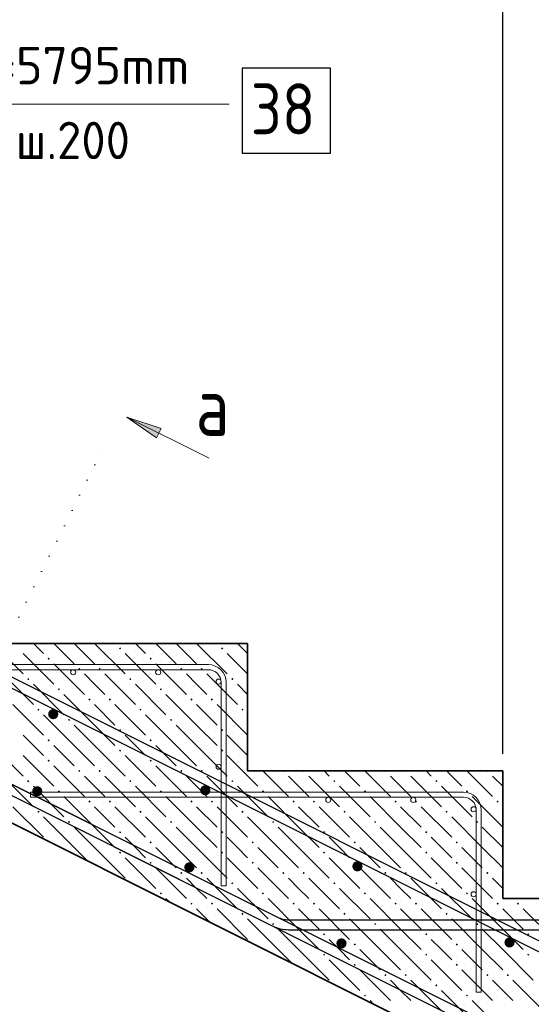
# Model space of a CAD drawing. Header units: millimetres. Extents: x 0 to 21000, y -5 to 14855.
# Tile 18 of 24: x 12498 to 14002, y 8643 to 11536. Entities that reach past the tile are written whole.
import ezdxf

# ---------------------------------------------------------------- set-up
doc = ezdxf.new("R2010")
doc.units = ezdxf.units.MM
doc.linetypes.add('______9', pattern=[50, 0, -50])
doc.layers.add('ЖБ Лестница', color=7, linetype='Continuous', lineweight=25, true_color=0xe0e0ff)
for name, color, linetype, lineweight in [('Обрамление П-обр. равн.', 7, 'Continuous', 25), ('Обрамление проемов стержнями', 7, 'Continuous', 25), ('Общий01', 7, 'Continuous', 13), ('Позиционная метка линия выноска', 7, 'Continuous', 13), ('Размерная линия_ общее', 7, 'Continuous', 13), ('Фоновоя арматура Х1', 7, 'Continuous', 25)]:
    doc.layers.add(name, color=color, linetype=linetype, lineweight=lineweight)
doc.styles.add('ISOCPEUR', font='txt')

msp = doc.modelspace()

# ---------------------------------------------------------------- hatches: boundary and pattern name
at = {"layer": 'ЖБ Лестница', "linetype": 'Continuous', "lineweight": 18, "transparency": 33554687}
for points in [[(12789.7, 9688.4), (12792.9, 9691.7), (12796.2, 9688.4), (12792.9, 9685.2)], [(13089.7, 9688.4), (13092.9, 9691.7), (13096.2, 9688.4), (13092.9, 9685.2)], [(12579.7, 9658.4), (12582.9, 9661.7), (12586.2, 9658.4), (12582.9, 9655.2)], [(12879.7, 9658.4), (12882.9, 9661.7), (12886.2, 9658.4), (12882.9, 9655.2)], [(12669.7, 9628.4), (12672.9, 9631.7), (12676.2, 9628.4), (12672.9, 9625.2)], [(12729.7, 9628.4), (12732.9, 9631.7), (12736.2, 9628.4), (12732.9, 9625.2)], [(12969.7, 9628.4), (12972.9, 9631.7), (12976.2, 9628.4), (12972.9, 9625.2)], [(13029.7, 9628.4), (13032.9, 9631.7), (13036.2, 9628.4), (13032.9, 9625.2)], [(12519.7, 9598.4), (12522.9, 9601.7), (12526.2, 9598.4), (12522.9, 9595.2)], [(12819.7, 9598.4), (12822.9, 9601.7), (12826.2, 9598.4), (12822.9, 9595.2)], [(13119.7, 9598.4), (13122.9, 9601.7), (13126.2, 9598.4), (13122.9, 9595.2)], [(12609.7, 9568.4), (12612.9, 9571.7), (12616.2, 9568.4), (12612.9, 9565.2)], [(12909.7, 9568.4), (12912.9, 9571.7), (12916.2, 9568.4), (12912.9, 9565.2)], [(12699.7, 9538.4), (12702.9, 9541.7), (12706.2, 9538.4), (12702.9, 9535.2)], [(12759.7, 9538.4), (12762.9, 9541.7), (12766.2, 9538.4), (12762.9, 9535.2)], [(12999.7, 9538.4), (13002.9, 9541.7), (13006.2, 9538.4), (13002.9, 9535.2)], [(13059.7, 9538.4), (13062.9, 9541.7), (13066.2, 9538.4), (13062.9, 9535.2)], [(12549.7, 9508.4), (12552.9, 9511.7), (12556.2, 9508.4), (12552.9, 9505.2)], [(12849.7, 9508.4), (12852.9, 9511.7), (12856.2, 9508.4), (12852.9, 9505.2)], [(13149.7, 9508.4), (13152.9, 9511.7), (13156.2, 9508.4), (13152.9, 9505.2)], [(12639.7, 9478.4), (12642.9, 9481.7), (12646.2, 9478.4), (12642.9, 9475.2)], [(12939.7, 9478.4), (12942.9, 9481.7), (12946.2, 9478.4), (12942.9, 9475.2)], [(12789.7, 9448.4), (12792.9, 9451.7), (12796.2, 9448.4), (12792.9, 9445.2)], [(13089.7, 9448.4), (13092.9, 9451.7), (13096.2, 9448.4), (13092.9, 9445.2)], [(12579.7, 9418.4), (12582.9, 9421.7), (12586.2, 9418.4), (12582.9, 9415.2)], [(12879.7, 9418.4), (12882.9, 9421.7), (12886.2, 9418.4), (12882.9, 9415.2)], [(12789.7, 9388.4), (12792.9, 9391.7), (12796.2, 9388.4), (12792.9, 9385.2)], [(13089.7, 9388.4), (13092.9, 9391.7), (13096.2, 9388.4), (13092.9, 9385.2)], [(12579.7, 9358.4), (12582.9, 9361.7), (12586.2, 9358.4), (12582.9, 9355.2)], [(12879.7, 9358.4), (12882.9, 9361.7), (12886.2, 9358.4), (12882.9, 9355.2)], [(12669.7, 9328.4), (12672.9, 9331.7), (12676.2, 9328.4), (12672.9, 9325.2)], [(12729.7, 9328.4), (12732.9, 9331.7), (12736.2, 9328.4), (12732.9, 9325.2)], [(12969.7, 9328.4), (12972.9, 9331.7), (12976.2, 9328.4), (12972.9, 9325.2)], [(13029.7, 9328.4), (13032.9, 9331.7), (13036.2, 9328.4), (13032.9, 9325.2)], [(13269.7, 9328.4), (13276.2, 9328.4), (13272.9, 9325.2)], [(13329.7, 9328.4), (13336.2, 9328.4), (13332.9, 9325.2)], [(13569.7, 9328.4), (13576.2, 9328.4), (13572.9, 9325.2)], [(13629.7, 9328.4), (13636.2, 9328.4), (13632.9, 9325.2)], [(13869.7, 9328.4), (13876.2, 9328.4), (13872.9, 9325.2)], [(12519.7, 9298.4), (12522.9, 9301.7), (12526.2, 9298.4), (12522.9, 9295.2)], [(12819.7, 9298.4), (12822.9, 9301.7), (12826.2, 9298.4), (12822.9, 9295.2)], [(13119.7, 9298.4), (13122.9, 9301.7), (13126.2, 9298.4), (13122.9, 9295.2)], [(13419.7, 9298.4), (13422.9, 9301.7), (13426.2, 9298.4), (13422.9, 9295.2)], [(13719.7, 9298.4), (13722.9, 9301.7), (13726.2, 9298.4), (13722.9, 9295.2)], [(12609.7, 9268.4), (12612.9, 9271.7), (12616.2, 9268.4), (12612.9, 9265.2)], [(12909.7, 9268.4), (12912.9, 9271.7), (12916.2, 9268.4), (12912.9, 9265.2)], [(13209.7, 9268.4), (13212.9, 9271.7), (13216.2, 9268.4), (13212.9, 9265.2)], [(13509.7, 9268.4), (13512.9, 9271.7), (13516.2, 9268.4), (13512.9, 9265.2)], [(13809.7, 9268.4), (13812.9, 9271.7), (13816.2, 9268.4), (13812.9, 9265.2)], [(12699.7, 9238.4), (12702.9, 9241.7), (12706.2, 9238.4), (12702.9, 9235.2)], [(12759.7, 9238.4), (12762.9, 9241.7), (12766.2, 9238.4), (12762.9, 9235.2)], [(12999.7, 9238.4), (13002.9, 9241.7), (13006.2, 9238.4), (13002.9, 9235.2)], [(13059.7, 9238.4), (13062.9, 9241.7), (13066.2, 9238.4), (13062.9, 9235.2)], [(13299.7, 9238.4), (13302.9, 9241.7), (13306.2, 9238.4), (13302.9, 9235.2)], [(13359.7, 9238.4), (13362.9, 9241.7), (13366.2, 9238.4), (13362.9, 9235.2)], [(13599.7, 9238.4), (13602.9, 9241.7), (13606.2, 9238.4), (13602.9, 9235.2)], [(13659.7, 9238.4), (13662.9, 9241.7), (13666.2, 9238.4), (13662.9, 9235.2)], [(13899.7, 9238.4), (13902.9, 9241.7), (13906.2, 9238.4), (13902.9, 9235.2)], [(12549.7, 9208.4), (12552.9, 9211.7), (12556.2, 9208.4), (12552.9, 9205.2)], [(12849.7, 9208.4), (12852.9, 9211.7), (12856.2, 9208.4), (12852.9, 9205.2)], [(13149.7, 9208.4), (13152.9, 9211.7), (13156.2, 9208.4), (13152.9, 9205.2)], [(13449.7, 9208.4), (13452.9, 9211.7), (13456.2, 9208.4), (13452.9, 9205.2)], [(13749.7, 9208.4), (13752.9, 9211.7), (13756.2, 9208.4), (13752.9, 9205.2)], [(12639.7, 9178.4), (12642.9, 9181.7), (12646.2, 9178.4), (12642.9, 9175.2)], [(12939.7, 9178.4), (12942.9, 9181.7), (12946.2, 9178.4), (12942.9, 9175.2)], [(13239.7, 9178.4), (13242.9, 9181.7), (13246.2, 9178.4), (13242.9, 9175.2)], [(13539.7, 9178.4), (13542.9, 9181.7), (13546.2, 9178.4), (13542.9, 9175.2)], [(13839.7, 9178.4), (13842.9, 9181.7), (13846.2, 9178.4), (13842.9, 9175.2)], [(12789.7, 9148.4), (12792.9, 9151.7), (12796.2, 9148.4), (12792.9, 9145.2)], [(13089.7, 9148.4), (13092.9, 9151.7), (13096.2, 9148.4), (13092.9, 9145.2)], [(13389.7, 9148.4), (13392.9, 9151.7), (13396.2, 9148.4), (13392.9, 9145.2)], [(13689.7, 9148.4), (13692.9, 9151.7), (13696.2, 9148.4), (13692.9, 9145.2)], [(12582.4, 9121.2), (12582.9, 9121.7), (12584.4, 9120.2)], [(12879.7, 9118.4), (12882.9, 9121.7), (12886.2, 9118.4), (12882.9, 9115.2)], [(13179.7, 9118.4), (13182.9, 9121.7), (13186.2, 9118.4), (13182.9, 9115.2)], [(13479.7, 9118.4), (13482.9, 9121.7), (13486.2, 9118.4), (13482.9, 9115.2)], [(13779.7, 9118.4), (13782.9, 9121.7), (13786.2, 9118.4), (13782.9, 9115.2)], [(12789.7, 9088.4), (12792.9, 9091.7), (12796.2, 9088.4), (12792.9, 9085.2)], [(13089.7, 9088.4), (13092.9, 9091.7), (13096.2, 9088.4), (13092.9, 9085.2)], [(13389.7, 9088.4), (13392.9, 9091.7), (13396.2, 9088.4), (13392.9, 9085.2)], [(13689.7, 9088.4), (13692.9, 9091.7), (13696.2, 9088.4), (13692.9, 9085.2)], [(12879.7, 9058.4), (12882.9, 9061.7), (12886.2, 9058.4), (12882.9, 9055.2)], [(13179.7, 9058.4), (13182.9, 9061.7), (13186.2, 9058.4), (13182.9, 9055.2)], [(13479.7, 9058.4), (13482.9, 9061.7), (13486.2, 9058.4), (13482.9, 9055.2)], [(13779.7, 9058.4), (13782.9, 9061.7), (13786.2, 9058.4), (13782.9, 9055.2)], [(12969.7, 9028.4), (12972.9, 9031.7), (12976.2, 9028.4), (12972.9, 9025.2)], [(13029.7, 9028.4), (13032.9, 9031.7), (13036.2, 9028.4), (13032.9, 9025.2)], [(13269.7, 9028.4), (13272.9, 9031.7), (13276.2, 9028.4), (13272.9, 9025.2)], [(13329.7, 9028.4), (13332.9, 9031.7), (13336.2, 9028.4), (13332.9, 9025.2)], [(13569.7, 9028.4), (13572.9, 9031.7), (13576.2, 9028.4), (13572.9, 9025.2)], [(13629.7, 9028.4), (13632.9, 9031.7), (13636.2, 9028.4), (13632.9, 9025.2)], [(13869.7, 9028.4), (13872.9, 9031.7), (13876.2, 9028.4), (13872.9, 9025.2)], [(12822.4, 9001.2), (12822.9, 9001.7), (12824.4, 9000.2)], [(13119.7, 8998.4), (13122.9, 9001.7), (13126.2, 8998.4), (13122.9, 8995.2)], [(13419.7, 8998.4), (13422.9, 9001.7), (13426.2, 8998.4), (13422.9, 8995.2)], [(13719.7, 8998.4), (13722.9, 9001.7), (13726.2, 8998.4), (13722.9, 8995.2)], [(12909.7, 8968.4), (12912.9, 8971.7), (12916.2, 8968.4), (12912.9, 8965.2)], [(13209.7, 8968.4), (13212.9, 8971.7), (13216.2, 8968.4), (13212.9, 8965.2)], [(13509.7, 8968.4), (13512.9, 8971.7), (13516.2, 8968.4), (13512.9, 8965.2)], [(13809.7, 8968.4), (13812.9, 8971.7), (13816.2, 8968.4), (13812.9, 8965.2)], [(12999.7, 8938.4), (13002.9, 8941.7), (13006.2, 8938.4), (13002.9, 8935.2)], [(13059.7, 8938.4), (13062.9, 8941.7), (13066.2, 8938.4), (13062.9, 8935.2)], [(13299.7, 8938.4), (13302.9, 8941.7), (13306.2, 8938.4), (13302.9, 8935.2)], [(13359.7, 8938.4), (13362.9, 8941.7), (13366.2, 8938.4), (13362.9, 8935.2)], [(13599.7, 8938.4), (13602.9, 8941.7), (13606.2, 8938.4), (13602.9, 8935.2)], [(13659.7, 8938.4), (13662.9, 8941.7), (13666.2, 8938.4), (13662.9, 8935.2)], [(13899.7, 8938.4), (13902.9, 8941.7), (13906.2, 8938.4), (13902.9, 8935.2)], [(13959.7, 8938.4), (13962.9, 8941.7), (13966.2, 8938.4), (13962.9, 8935.2)], [(13149.7, 8908.4), (13152.9, 8911.7), (13156.2, 8908.4), (13152.9, 8905.2)], [(13449.7, 8908.4), (13452.9, 8911.7), (13456.2, 8908.4), (13452.9, 8905.2)], [(13749.7, 8908.4), (13752.9, 8911.7), (13756.2, 8908.4), (13752.9, 8905.2)], [(13239.7, 8878.4), (13242.9, 8881.7), (13246.2, 8878.4), (13242.9, 8875.2)], [(13539.7, 8878.4), (13542.9, 8881.7), (13546.2, 8878.4), (13542.9, 8875.2)], [(13839.7, 8878.4), (13842.9, 8881.7), (13846.2, 8878.4), (13842.9, 8875.2)], [(13389.7, 8848.4), (13392.9, 8851.7), (13396.2, 8848.4), (13392.9, 8845.2)], [(13689.7, 8848.4), (13692.9, 8851.7), (13696.2, 8848.4), (13692.9, 8845.2)], [(13989.7, 8848.4), (13992.9, 8851.7), (13996.2, 8848.4), (13992.9, 8845.2)], [(13182.4, 8821.2), (13182.9, 8821.7), (13184.4, 8820.2)], [(13479.7, 8818.4), (13482.9, 8821.7), (13486.2, 8818.4), (13482.9, 8815.2)], [(13779.7, 8818.4), (13782.9, 8821.7), (13786.2, 8818.4), (13782.9, 8815.2)], [(13389.7, 8788.4), (13392.9, 8791.7), (13396.2, 8788.4), (13392.9, 8785.2)], [(13689.7, 8788.4), (13692.9, 8791.7), (13696.2, 8788.4), (13692.9, 8785.2)], [(13989.7, 8788.4), (13992.9, 8791.7), (13996.2, 8788.4), (13992.9, 8785.2)], [(13479.7, 8758.4), (13482.9, 8761.7), (13486.2, 8758.4), (13482.9, 8755.2)], [(13779.7, 8758.4), (13782.9, 8761.7), (13786.2, 8758.4), (13782.9, 8755.2)], [(13569.7, 8728.4), (13572.9, 8731.7), (13576.2, 8728.4), (13572.9, 8725.2)], [(13629.7, 8728.4), (13632.9, 8731.7), (13636.2, 8728.4), (13632.9, 8725.2)], [(13869.7, 8728.4), (13872.9, 8731.7), (13876.2, 8728.4), (13872.9, 8725.2)], [(13929.7, 8728.4), (13932.9, 8731.7), (13936.2, 8728.4), (13932.9, 8725.2)], [(13422.4, 8701.2), (13422.9, 8701.7), (13424.4, 8700.2)], [(13719.7, 8698.4), (13722.9, 8701.7), (13726.2, 8698.4), (13722.9, 8695.2)], [(13509.7, 8668.4), (13512.9, 8671.7), (13516.2, 8668.4), (13512.9, 8665.2)], [(13809.7, 8668.4), (13812.9, 8671.7), (13816.2, 8668.4), (13812.9, 8665.2)]]:
    msp.add_hatch(color=7, dxfattribs=at).paths.add_polyline_path(points, flags=16)
at = {"layer": 'Общий01', "linetype": 'Continuous', "lineweight": 13, "transparency": 33554687}
msp.add_hatch(color=7, dxfattribs=at).paths.add_polyline_path([(12900.2, 10307.9), (12813, 10368.2), (12913.6, 10334.7)], flags=16)
at = {"layer": 'Фоновоя арматура Х1', "linetype": 'Continuous', "lineweight": 35, "transparency": 33554687}
for points in [[(12611.4, 9495.3), (12610.2, 9501), (12607, 9505.9), (12602.1, 9509.1), (12596.4, 9510.3), (12590.6, 9509.1), (12585.8, 9505.9), (12582.5, 9501), (12581.4, 9495.3), (12582.5, 9489.5), (12585.8, 9484.7), (12590.6, 9481.4), (12596.4, 9480.3), (12602.1, 9481.4), (12607, 9484.7), (12610.2, 9489.5)], [(12564.4, 9268.7), (12563.3, 9274.5), (12560, 9279.3), (12555.2, 9282.6), (12549.4, 9283.7), (12543.7, 9282.6), (12538.8, 9279.3), (12535.6, 9274.5), (12534.4, 9268.7), (12535.6, 9263), (12538.8, 9258.1), (12543.7, 9254.9), (12549.4, 9253.7), (12555.2, 9254.9), (12560, 9258.1), (12563.3, 9263)], [(13058.6, 9271.7), (13057.4, 9277.4), (13054.2, 9282.3), (13049.3, 9285.5), (13043.6, 9286.7), (13037.8, 9285.5), (13033, 9282.3), (13029.7, 9277.4), (13028.6, 9271.7), (13029.7, 9265.9), (13033, 9261.1), (13037.8, 9257.8), (13043.6, 9256.7), (13049.3, 9257.8), (13054.2, 9261.1), (13057.4, 9265.9)], [(13011.6, 9045.1), (13010.5, 9050.9), (13007.2, 9055.7), (13002.4, 9059), (12996.6, 9060.1), (12990.9, 9059), (12986, 9055.7), (12982.8, 9050.9), (12981.6, 9045.1), (12982.8, 9039.4), (12986, 9034.5), (12990.9, 9031.3), (12996.6, 9030.1), (13002.4, 9031.3), (13007.2, 9034.5), (13010.5, 9039.4)], [(13505.8, 9048), (13504.7, 9053.8), (13501.4, 9058.7), (13496.5, 9061.9), (13490.8, 9063), (13485.1, 9061.9), (13480.2, 9058.7), (13476.9, 9053.8), (13475.8, 9048), (13476.9, 9042.3), (13480.2, 9037.4), (13485.1, 9034.2), (13490.8, 9033.1), (13496.5, 9034.2), (13501.4, 9037.4), (13504.7, 9042.3)], [(13458.8, 8821.5), (13457.7, 8827.3), (13454.4, 8832.1), (13449.6, 8835.4), (13443.8, 8836.5), (13438.1, 8835.4), (13433.2, 8832.1), (13430, 8827.3), (13428.8, 8821.5), (13430, 8815.8), (13433.2, 8810.9), (13438.1, 8807.7), (13443.8, 8806.5), (13449.6, 8807.7), (13454.4, 8810.9), (13457.7, 8815.8)], [(13953, 8824.4), (13951.9, 8830.2), (13948.6, 8835), (13943.8, 8838.3), (13938, 8839.4), (13932.3, 8838.3), (13927.4, 8835), (13924.2, 8830.2), (13923, 8824.4), (13924.2, 8818.7), (13927.4, 8813.8), (13932.3, 8810.6), (13938, 8809.4), (13943.8, 8810.6), (13948.6, 8813.8), (13951.9, 8818.7)]]:
    msp.add_hatch(color=7, dxfattribs=at).paths.add_polyline_path(points)

# ---------------------------------------------------------------- linework, layer by layer
at = {"color": 7, "linetype": 'Continuous', "lineweight": 25, "transparency": 33554687}
for points in [[(5024, 13014.5), (13903.1, 8574.9), (13906.9, 8573.2), (13910.8, 8571.7), (13914.7, 8570.4), (13918.6, 8569.4), (13922.6, 8568.6), (13926.7, 8568), (13930.8, 8567.6), (13935, 8567.4), (18962.1, 8567.4), (18962.1, 8537.4)], [(5673.6, 13005.5), (14543, 8570.8), (14546.8, 8569.1), (14550.7, 8567.6), (14554.6, 8566.3), (14558.6, 8565.3), (14562.6, 8564.5), (14566.6, 8563.8), (14570.7, 8563.5), (14574.9, 8563.3), (15807, 8563.3), (15807, 8533.3), (14574.3, 8533.3), (14568.7, 8533.5), (14563, 8534.1), (14557.3, 8534.9), (14551.7, 8536.1), (14546.1, 8537.5), (14540.6, 8539.3), (14535.3, 8541.4), (14530.1, 8543.7), (5660.7, 12978.4)], [(18962.1, 8537.4), (13934.4, 8537.4), (13928.8, 8537.6), (13923, 8538.2), (13917.3, 8539), (13911.7, 8540.2), (13906.2, 8541.7), (13900.7, 8543.4), (13895.3, 8545.5), (13890.2, 8547.8), (5011.2, 12987.4)], [(13151.8, 11144.2), (13411.8, 11144.2), (13411.8, 11394.2), (13151.8, 11394.2), (13151.8, 11144.2)]]:
    msp.add_lwpolyline(points, dxfattribs=at)
at = {"layer": 'ЖБ Лестница', "color": 7, "linetype": 'Continuous', "lineweight": 35, "transparency": 33554687}
for p, q in [((5667.9, 12578.4), (13917.9, 8453.4)), ((13167.9, 9703.4), (12417.9, 9703.4)), ((13167.9, 9328.4), (13167.9, 9703.4)), ((13917.9, 9328.4), (13167.9, 9328.4)), ((13917.9, 8953.4), (13917.9, 9328.4)), ((18542.9, 8953.4), (13917.9, 8953.4))]:
    msp.add_line(p, q, dxfattribs=at)
at = {"layer": 'ЖБ Лестница', "color": 9, "linetype": 'Continuous', "lineweight": 18, "true_color": 0xc7c7c7, "transparency": 33554687}
for p, q in [((12537.9, 9703.4), (12537.9, 9703.4)), ((12567.9, 9673.4), (12537.9, 9703.4)), ((12597.9, 9703.4), (12657.9, 9643.4)), ((12657.9, 9703.4), (12657.9, 9703.4)), ((12657.9, 9703.4), (12717.9, 9643.4)), ((12717.9, 9703.4), (12807.9, 9613.4)), ((12717.9, 9703.4), (12717.9, 9703.4)), ((12867.9, 9673.4), (12837.9, 9703.4)), ((12897.9, 9703.4), (12957.9, 9643.4)), ((12957.9, 9703.4), (13017.9, 9643.4)), ((13017.9, 9703.4), (13107.9, 9613.4)), ((13167.9, 9673.4), (13137.9, 9703.4)), ((12507.9, 9673.4), (12597.9, 9583.4)), ((12807.9, 9673.4), (12897.9, 9583.4)), ((13107.9, 9673.4), (13167.9, 9613.4)), ((12597.9, 9643.4), (12687.9, 9553.4)), ((12897.9, 9643.4), (12987.9, 9553.4)), ((12447.9, 9613.4), (12537.9, 9523.4)), ((12717.9, 9583.4), (12687.9, 9613.4)), ((12747.9, 9613.4), (12837.9, 9523.4)), ((13017.9, 9583.4), (12987.9, 9613.4)), ((13047.9, 9613.4), (13137.9, 9523.4)), ((12537.9, 9583.4), (12627.9, 9493.4)), ((12747.9, 9553.4), (12717.9, 9583.4)), ((12837.9, 9583.4), (12927.9, 9493.4)), ((13047.9, 9553.4), (13017.9, 9583.4)), ((13137.9, 9583.4), (13167.9, 9553.4)), ((12717.9, 9463.4), (12627.9, 9553.4)), ((13017.9, 9463.4), (12927.9, 9553.4)), ((12477.9, 9523.4), (12567.9, 9433.4)), ((12717.9, 9523.4), (12777.9, 9463.4)), ((12777.9, 9523.4), (12867.9, 9433.4)), ((13017.9, 9523.4), (13077.9, 9463.4)), ((13077.9, 9523.4), (13167.9, 9433.4)), ((12657.9, 9403.4), (12567.9, 9493.4)), ((12957.9, 9403.4), (12867.9, 9493.4)), ((13167.9, 9493.4), (13167.9, 9493.4)), ((12657.9, 9463.4), (12717.9, 9403.4)), ((12717.9, 9463.4), (12777.9, 9403.4)), ((12957.9, 9463.4), (13017.9, 9403.4)), ((13017.9, 9463.4), (13077.9, 9403.4)), ((12537.9, 9403.4), (12507.9, 9433.4)), ((12837.9, 9403.4), (12807.9, 9433.4)), ((13137.9, 9403.4), (13107.9, 9433.4)), ((12417.9, 9403.4), (12507.9, 9313.4)), ((12567.9, 9373.4), (12537.9, 9403.4)), ((12597.9, 9403.4), (12657.9, 9343.4)), ((12657.9, 9403.4), (12717.9, 9343.4)), ((12717.9, 9403.4), (12807.9, 9313.4)), ((12867.9, 9373.4), (12837.9, 9403.4)), ((12897.9, 9403.4), (12957.9, 9343.4)), ((12957.9, 9403.4), (13017.9, 9343.4)), ((13017.9, 9403.4), (13107.9, 9313.4)), ((13167.9, 9373.4), (13137.9, 9403.4)), ((12507.9, 9373.4), (12597.9, 9283.4)), ((12807.9, 9373.4), (12897.9, 9283.4)), ((13107.9, 9373.4), (13197.9, 9283.4)), ((12597.9, 9343.4), (12687.9, 9253.4)), ((12897.9, 9343.4), (12987.9, 9253.4)), ((13212.9, 9328.4), (13287.9, 9253.4)), ((13392.9, 9328.4), (13407.9, 9313.4)), ((13452.9, 9328.4), (13497.9, 9283.4)), ((13512.9, 9328.4), (13587.9, 9253.4)), ((13692.9, 9328.4), (13707.9, 9313.4)), ((13752.9, 9328.4), (13797.9, 9283.4)), ((13812.9, 9328.4), (13887.9, 9253.4)), ((12447.9, 9313.4), (12537.9, 9223.4)), ((12717.9, 9283.4), (12687.9, 9313.4)), ((12747.9, 9313.4), (12837.9, 9223.4)), ((13017.9, 9283.4), (12987.9, 9313.4)), ((13047.9, 9313.4), (13137.9, 9223.4)), ((13317.9, 9283.4), (13287.9, 9313.4)), ((13347.9, 9313.4), (13437.9, 9223.4)), ((13617.9, 9283.4), (13587.9, 9313.4)), ((13647.9, 9313.4), (13737.9, 9223.4)), ((13917.9, 9283.4), (13887.9, 9313.4)), ((12537.9, 9283.4), (12627.9, 9193.4)), ((12747.9, 9253.4), (12717.9, 9283.4)), ((12837.9, 9283.4), (12927.9, 9193.4)), ((13047.9, 9253.4), (13017.9, 9283.4)), ((13137.9, 9283.4), (13227.9, 9193.4)), ((13347.9, 9253.4), (13317.9, 9283.4)), ((13437.9, 9283.4), (13527.9, 9193.4)), ((13647.9, 9253.4), (13617.9, 9283.4)), ((13737.9, 9283.4), (13827.9, 9193.4)), ((13917.9, 9283.4), (13917.9, 9283.4)), ((12717.9, 9163.4), (12627.9, 9253.4)), ((13017.9, 9163.4), (12927.9, 9253.4)), ((13317.9, 9163.4), (13227.9, 9253.4)), ((13617.9, 9163.4), (13527.9, 9253.4)), ((13917.9, 9163.4), (13827.9, 9253.4)), ((12477.9, 9223.4), (12567.9, 9133.4)), ((12717.9, 9223.4), (12777.9, 9163.4)), ((12777.9, 9223.4), (12867.9, 9133.4)), ((13017.9, 9223.4), (13077.9, 9163.4)), ((13077.9, 9223.4), (13167.9, 9133.4)), ((13317.9, 9223.4), (13377.9, 9163.4)), ((13377.9, 9223.4), (13467.9, 9133.4)), ((13617.9, 9223.4), (13677.9, 9163.4)), ((13677.9, 9223.4), (13767.9, 9133.4)), ((13917.9, 9223.4), (13917.9, 9223.4)), ((12657.9, 9103.4), (12567.9, 9193.4)), ((12957.9, 9103.4), (12867.9, 9193.4)), ((13257.9, 9103.4), (13167.9, 9193.4)), ((13557.9, 9103.4), (13467.9, 9193.4)), ((13857.9, 9103.4), (13767.9, 9193.4)), ((12657.9, 9163.4), (12717.9, 9103.4)), ((12717.9, 9163.4), (12777.9, 9103.4)), ((12957.9, 9163.4), (13017.9, 9103.4)), ((13017.9, 9163.4), (13077.9, 9103.4)), ((13257.9, 9163.4), (13317.9, 9103.4)), ((13317.9, 9163.4), (13377.9, 9103.4)), ((13557.9, 9163.4), (13617.9, 9103.4)), ((13617.9, 9163.4), (13677.9, 9103.4)), ((13857.9, 9163.4), (13917.9, 9103.4)), ((13917.9, 9163.4), (13917.9, 9163.4)), ((12837.9, 9103.4), (12807.9, 9133.4)), ((13137.9, 9103.4), (13107.9, 9133.4)), ((13437.9, 9103.4), (13407.9, 9133.4)), ((13737.9, 9103.4), (13707.9, 9133.4)), ((12657.9, 9103.4), (12697.9, 9063.4)), ((12717.9, 9103.4), (12807.9, 9013.4)), ((12867.9, 9073.4), (12837.9, 9103.4)), ((12897.9, 9103.4), (12957.9, 9043.4)), ((12957.9, 9103.4), (13017.9, 9043.4)), ((13017.9, 9103.4), (13107.9, 9013.4)), ((13167.9, 9073.4), (13137.9, 9103.4)), ((13197.9, 9103.4), (13257.9, 9043.4)), ((13257.9, 9103.4), (13317.9, 9043.4)), ((13317.9, 9103.4), (13407.9, 9013.4)), ((13467.9, 9073.4), (13437.9, 9103.4)), ((13497.9, 9103.4), (13557.9, 9043.4)), ((13557.9, 9103.4), (13617.9, 9043.4)), ((13617.9, 9103.4), (13707.9, 9013.4)), ((13767.9, 9073.4), (13737.9, 9103.4)), ((13797.9, 9103.4), (13857.9, 9043.4)), ((13857.9, 9103.4), (13917.9, 9043.4)), ((13917.9, 9103.4), (13917.9, 9103.4)), ((12807.9, 9073.4), (12897.9, 8983.4)), ((13107.9, 9073.4), (13197.9, 8983.4)), ((13407.9, 9073.4), (13497.9, 8983.4)), ((13707.9, 9073.4), (13797.9, 8983.4)), ((12897.9, 9043.4), (12987.9, 8953.4)), ((13197.9, 9043.4), (13287.9, 8953.4)), ((13497.9, 9043.4), (13587.9, 8953.4)), ((13797.9, 9043.4), (13887.9, 8953.4)), ((13017.9, 8983.4), (12987.9, 9013.4)), ((13047.9, 9013.4), (13137.9, 8923.4)), ((13317.9, 8983.4), (13287.9, 9013.4)), ((13347.9, 9013.4), (13437.9, 8923.4)), ((13617.9, 8983.4), (13587.9, 9013.4)), ((13647.9, 9013.4), (13737.9, 8923.4)), ((13917.9, 8983.4), (13887.9, 9013.4)), ((13047.9, 8953.4), (13017.9, 8983.4)), ((13137.9, 8983.4), (13227.9, 8893.4)), ((13347.9, 8953.4), (13317.9, 8983.4)), ((13437.9, 8983.4), (13527.9, 8893.4)), ((13647.9, 8953.4), (13617.9, 8983.4)), ((13737.9, 8983.4), (13827.9, 8893.4)), ((13917.9, 8983.4), (13917.9, 8983.4)), ((12937.9, 8943.4), (12927.9, 8953.4)), ((13317.9, 8863.4), (13227.9, 8953.4)), ((13617.9, 8863.4), (13527.9, 8953.4)), ((13917.9, 8863.4), (13827.9, 8953.4)), ((13947.9, 8953.4), (13947.9, 8953.4)), ((13017.9, 8923.4), (13057.9, 8883.4)), ((13077.9, 8923.4), (13167.9, 8833.4)), ((13317.9, 8923.4), (13377.9, 8863.4)), ((13377.9, 8923.4), (13467.9, 8833.4)), ((13617.9, 8923.4), (13677.9, 8863.4)), ((13677.9, 8923.4), (13767.9, 8833.4)), ((13917.9, 8923.4), (13977.9, 8863.4)), ((13977.9, 8923.4), (14067.9, 8833.4)), ((13257.9, 8803.4), (13167.9, 8893.4)), ((13557.9, 8803.4), (13467.9, 8893.4)), ((13857.9, 8803.4), (13767.9, 8893.4)), ((13257.9, 8863.4), (13317.9, 8803.4)), ((13317.9, 8863.4), (13377.9, 8803.4)), ((13557.9, 8863.4), (13617.9, 8803.4)), ((13617.9, 8863.4), (13677.9, 8803.4)), ((13857.9, 8863.4), (13917.9, 8803.4)), ((13917.9, 8863.4), (13977.9, 8803.4)), ((13437.9, 8803.4), (13407.9, 8833.4)), ((13737.9, 8803.4), (13707.9, 8833.4)), ((13257.9, 8803.4), (13297.9, 8763.4)), ((13317.9, 8803.4), (13407.9, 8713.4)), ((13467.9, 8773.4), (13437.9, 8803.4)), ((13497.9, 8803.4), (13557.9, 8743.4)), ((13557.9, 8803.4), (13617.9, 8743.4)), ((13617.9, 8803.4), (13707.9, 8713.4)), ((13767.9, 8773.4), (13737.9, 8803.4)), ((13797.9, 8803.4), (13857.9, 8743.4)), ((13857.9, 8803.4), (13917.9, 8743.4)), ((13917.9, 8803.4), (14007.9, 8713.4)), ((13407.9, 8773.4), (13497.9, 8683.4)), ((13707.9, 8773.4), (13797.9, 8683.4)), ((13497.9, 8743.4), (13587.9, 8653.4)), ((13797.9, 8743.4), (13887.9, 8653.4)), ((13617.9, 8683.4), (13587.9, 8713.4)), ((13647.9, 8713.4), (13737.9, 8623.4)), ((13917.9, 8683.4), (13887.9, 8713.4)), ((13947.9, 8713.4), (14037.9, 8623.4)), ((13647.9, 8653.4), (13617.9, 8683.4)), ((13737.9, 8683.4), (13827.9, 8593.4)), ((13947.9, 8653.4), (13917.9, 8683.4)), ((13537.9, 8643.4), (13527.9, 8653.4)), ((13917.9, 8563.4), (13827.9, 8653.4))]:
    msp.add_line(p, q, dxfattribs=at)
msp.add_lwpolyline([(12417.9, 9703.4), (12417.9, 9703.4), (12507.9, 9613.4)], dxfattribs=at)
at = {"layer": 'Обрамление П-обр. равн.', "color": 38, "linetype": 'Continuous', "lineweight": 25, "true_color": 0x5f1e0f, "transparency": 33554687}
msp.add_lwpolyline([(18980, 8860.9), (13287.3, 8860.9), (13281.7, 8861.2), (13275.9, 8861.7), (13270.2, 8862.6), (13264.6, 8863.7), (13259.1, 8865.2), (13253.6, 8867), (13248.3, 8869.1), (13243.1, 8871.4), (12134.7, 9425.6), (12148.1, 9452.4), (13256, 8898.5), (13259.8, 8896.8), (13263.7, 8895.3), (13267.6, 8894), (13271.5, 8893), (13275.5, 8892.1), (13279.6, 8891.5), (13283.7, 8891.1), (13287.9, 8890.9), (18980, 8890.9), (18980, 8860.9)], dxfattribs=at)
at = {"layer": 'Обрамление проемов стержнями', "color": 7, "linetype": 'Continuous', "lineweight": 13, "transparency": 33554687}
for p, q in [((13052.5, 9640.9), (11780, 9640.9)), ((13052.5, 9625.9), (11780, 9625.9)), ((13090, 9588.4), (13090, 8990.9)), ((13105, 9588.4), (13105, 8990.9)), ((12530, 9250.9), (12530, 9265.9)), ((13802.5, 9265.9), (12530, 9265.9)), ((13802.5, 9250.9), (12530, 9250.9)), ((13840, 9213.4), (13840, 8678.4)), ((13855, 9213.4), (13855, 8678.4)), ((13090, 8990.9), (13105, 8990.9)), ((13840, 8678.4), (13855, 8678.4))]:
    msp.add_line(p, q, dxfattribs=at)
at = {"layer": 'Обрамление проемов стержнями', "color": 7, "linetype": 'Continuous', "lineweight": 18, "transparency": 33554687}
for centre in [(12655, 9618.4), (12905, 9618.4), (13082.5, 9590.9), (13082.5, 9340.9), (13405, 9243.4), (13655, 9243.4), (13832.5, 9215.9), (13832.5, 8965.9)]:
    msp.add_circle(centre, 7.5, dxfattribs=at)
at = {"layer": 'Обрамление проемов стержнями', "color": 7, "linetype": 'Continuous', "lineweight": 13, "transparency": 33554687}
for centre, radius in [((13052.5, 9588.4), 52.5), ((13052.5, 9588.4), 37.5), ((13802.5, 9213.4), 52.5), ((13802.5, 9213.4), 37.5)]:
    msp.add_arc(centre, radius, 0, 90, dxfattribs=at)
at = {"layer": 'Общий01', "color": 7, "linetype": 'Continuous', "lineweight": 13, "transparency": 33554687}
for p, q in [((12813, 10368.2), (13054.4, 10247.5)), ((12813, 10368.2), (12813, 10368.2)), ((12813, 10368.2), (12813, 10368.2)), ((12813, 10368.2), (12813, 10368.2)), ((12813, 10368.2), (12913.6, 10334.7)), ((12900.2, 10307.9), (12813, 10368.2)), ((12913.6, 10334.7), (12900.2, 10307.9)), ((12906.9, 10321.3), (12913.6, 10317.9))]:
    msp.add_line(p, q, dxfattribs=at)
at = {"layer": 'Общий01', "color": 7, "linetype": '______9', "lineweight": 13, "transparency": 33554687}
msp.add_line((12203.5, 9197.6), (12759.3, 10309.2), dxfattribs=at)
at = {"layer": 'Позиционная метка линия выноска', "color": 7, "linetype": 'Continuous', "lineweight": 13, "transparency": 33554687}
msp.add_lwpolyline([(13113.7, 11287.9), (11213.7, 11287.9), (11213.7, 10237.9)], dxfattribs=at)
at = {"layer": 'Размерная линия_ общее', "color": 253, "linetype": 'Continuous', "lineweight": -3, "true_color": 0xa0a0a0, "transparency": 33554687}
msp.add_line((13917.5, 13869.6), (13917.5, 9378.4), dxfattribs=at)

# ---------------------------------------------------------------- texts
at = {"color": 7, "linetype": 'Continuous', "lineweight": 13, "transparency": 33554687, "attachment_point": 7, "style": 'ISOCPEUR'}
for s, insert, char_height, width in [('\\W0.97;L=5795mm ', (12337.7, 11346.5), 110, 778.971), ('\\W0.87;38', (13176.8, 11199.2), 150, 275.406), ('\\W0.95;ш.200 ', (12486.2, 11126.5), 110, 481.061)]:
    msp.add_mtext(s, dxfattribs=dict(at, insert=insert, char_height=char_height, width=width))
at = {"layer": 'Общий01', "color": 7, "linetype": 'Continuous', "lineweight": 35, "transparency": 33554687, "insert": (13015.4, 10313.3), "char_height": 175, "width": 209.898, "attachment_point": 7, "style": 'ISOCPEUR'}
msp.add_mtext('\\W0.80;а', dxfattribs=at)

doc.saveas('drawing.dxf')
